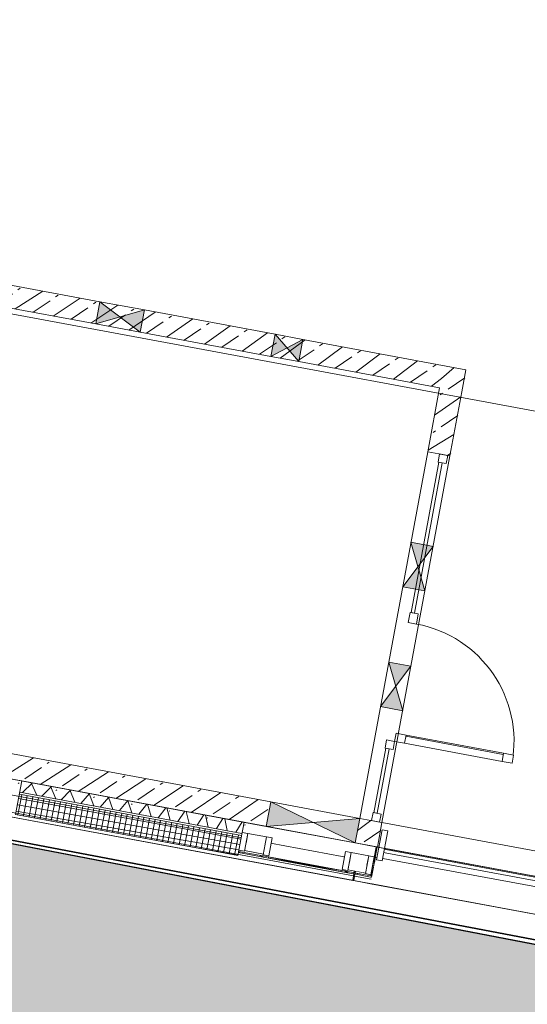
# Model space of a CAD drawing. Header units: metres. Extents: x 32353251 to 32353583, y 5707748 to 5708004.
# Tile 31 of 164: x 32353350.35 to 32353354.84, y 5707904.55 to 5707913.26. Entities that reach past the tile are written whole.
import ezdxf

# ---------------------------------------------------------------- set-up
doc = ezdxf.new("R2010")
doc.units = ezdxf.units.M
doc.header["$LTSCALE"] = 0.75
doc.set_wipeout_variables(frame=1)
doc.layers.get('0').update_dxf_attribs({"linetype": 'CONTINUOUS'})
doc.layers.add('10414942$0$ST-LIN-Gehweg', color=2, linetype='CONTINUOUS')
doc.layers.add('10414943$0$ST-Gehweg-Sol', color=7, linetype='CONTINUOUS', lineweight=0, true_color=0xffd7a8)
doc.layers.add('10414943$0$ST-Mischfläche-Sol', color=7, linetype='CONTINUOUS', lineweight=0, true_color=0x636466)
for name, color, linetype, lineweight in [('10417023$0$#9_002_GES I Übersicht Erdgeschoss_1_101_Wand Aussen.A', 7, 'CONTINUOUS', 25), ('10417023$0$#9_002_GES I Übersicht Erdgeschoss_1_110_Pfosten-Riegel.A', 7, 'CONTINUOUS', 25), ('10417023$0$#9_002_GES I Übersicht Erdgeschoss_1_113_Türen.A', 7, 'CONTINUOUS', 25), ('10417023$0$#9_002_GES I Übersicht Erdgeschoss_1_201_Aussenwandbekleidung.A', 7, 'CONTINUOUS', 25), ('10417023$0$#9_002_GES I Übersicht Erdgeschoss_1_701_Grundstücksgrenze.A', 7, 'CONTINUOUS', 25), ('10417023$0$#9_002_GES I Übersicht Erdgeschoss_1_Neubau_101_Wand Aussen.A', 7, 'CONTINUOUS', 25), ('10417023$0$#9_002_GES I Übersicht Erdgeschoss_1_Neubau_102_Wand Innen.A', 7, 'CONTINUOUS', 25), ('10417023$0$#9_002_GES I Übersicht Erdgeschoss_1_Neubau_104_Decken.A', 7, 'CONTINUOUS', 25), ('10417023$0$#9_002_GES I Übersicht Erdgeschoss_1_Neubau_110_Pfosten-Riegel.A', 7, 'CONTINUOUS', 25), ('10417023$0$#9_002_GES I Übersicht Erdgeschoss_1_Neubau_201_Aussenwandbekleidu', 7, 'CONTINUOUS', 25), ('10417023$0$Keine', 7, 'CONTINUOUS', 13)]:
    doc.layers.add(name, color=color, linetype=linetype, lineweight=lineweight)
pattern_1 = [(44.99999999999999, (0, 0), (-0.1697056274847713, 0.1697056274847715), []), (44.99999999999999, (-0.08485281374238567, 0.08485281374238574), (-0.1697056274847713, 0.1697056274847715), [0.18, -0.05999999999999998])]
pattern_2 = [(134.9999999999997, (0, 0), (0.1060660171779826, 0.1060660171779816), []), (134.9999999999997, (-0.03535533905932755, -0.0353553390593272), (0.1060660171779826, 0.1060660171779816), [])]

# ---------------------------------------------------------------- blocks, each defined once
blk = doc.blocks.new('10414943')
at = {"layer": '10414943$0$ST-Mischfläche-Sol'}
h = blk.add_hatch(dxfattribs=at)
h.set_pattern_fill('AR-HBONE', color=256, scale=0.004200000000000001, angle=170)
h.set_pattern_definition([(215, (0, 0), (-0.1047920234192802, -0.594305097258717), [1.28016, -0.42672]), (305, (-0.3495483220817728, -0.2447563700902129), (-0.1047920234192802, -0.594305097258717), [1.28016, -0.42672])])
edge = h.paths.add_edge_path()
edge.add_line((32353333.40662897, 5707899.309915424), (32353335.23953668, 5707908.86230714))
edge.add_line((32353335.23953668, 5707908.86230714), (32353407.15213483, 5707895.033517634))
edge.add_line((32353407.15213483, 5707895.033517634), (32353413.70600617, 5707897.337334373))
edge.add_line((32353413.70600617, 5707897.337334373), (32353481.81771595, 5707884.239451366))
edge.add_line((32353481.81771595, 5707884.239451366), (32353497.17578959, 5707881.286091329))
edge.add_line((32353497.17578959, 5707881.286091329), (32353499.70410517, 5707880.188862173))
edge.add_line((32353499.70410517, 5707880.188862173), (32353502.93879142, 5707877.835765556))
edge.add_line((32353502.93879142, 5707877.835765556), (32353505.46710699, 5707876.738536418))
edge.add_line((32353505.46710699, 5707876.738536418), (32353517.00528605, 5707874.519743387))
edge.add_line((32353517.00528605, 5707874.519743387), (32353517.64528354, 5707870.615040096))
edge.add_line((32353517.64528354, 5707870.615040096), (32353516.66317853, 5707870.803281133))
edge.add_line((32353516.66317853, 5707870.803281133), (32353515.43959015, 5707864.419483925))
edge.add_line((32353515.43959015, 5707864.419483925), (32353479.3370171, 5707871.339302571))
edge.add_line((32353479.3370171, 5707871.339302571), (32353468.35948901, 5707873.443239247))
edge.add_line((32353468.35948901, 5707873.443239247), (32353468.77868284, 5707869.425097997))
edge.add_arc((32353471.76248924, 5707869.736384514), 2.999999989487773, 185.9558547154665, 259.1498142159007)
edge.add_line((32353471.19776434, 5707866.790016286), (32353499.61213671, 5707861.343886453))
edge.add_line((32353499.61213671, 5707861.343886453), (32353497.73579177, 5707858.394363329))
edge.add_line((32353497.73579177, 5707858.394363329), (32353462.93906161, 5707865.063787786))
edge.add_arc((32353461.80961179, 5707859.171051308), 6.000000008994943, 79.14981411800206, 96.13718403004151)
edge.add_line((32353461.16815564, 5707865.136663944), (32353452.41027603, 5707864.194967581))
edge.add_arc((32353451.76881989, 5707870.160580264), 6.000000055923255, 259.1148991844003, 276.1371839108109, ccw=False)
edge.add_line((32353450.63577935, 5707864.268533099), (32353424.34096185, 5707869.325025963))
edge.add_arc((32353425.47400239, 5707875.217073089), 6.000000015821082, 242.0482743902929, 259.11489914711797, ccw=False)
edge.add_line((32353422.66163756, 5707869.917016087), (32353415.00045884, 5707873.982260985))
edge.add_arc((32353412.18809399, 5707868.682203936), 6.000000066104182, 62.04827444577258, 79.14966234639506)
edge.add_line((32353413.31755943, 5707874.57493748), (32353366.06709948, 5707883.631474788))
edge.add_line((32353366.06709948, 5707883.631474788), (32353365.05980216, 5707886.869526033))
edge.add_line((32353365.05980216, 5707886.869526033), (32353331.24648768, 5707893.372754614))
edge.add_line((32353331.24648768, 5707893.372754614), (32353331.86067788, 5707896.566215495))
edge.add_line((32353331.86067788, 5707896.566215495), (32353338.35621561, 5707895.320690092))
edge.add_line((32353338.35621561, 5707895.320690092), (32353340.49133033, 5707897.947528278))
edge.add_line((32353340.49133033, 5707897.947528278), (32353344.41330834, 5707897.200255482))
edge.add_line((32353344.41330834, 5707897.200255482), (32353345.42794297, 5707893.960800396))
edge.add_line((32353345.42794297, 5707893.960800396), (32353351.00902221, 5707892.887558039))
edge.add_line((32353351.00902221, 5707892.887558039), (32353351.57440783, 5707895.827681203))
edge.add_line((32353351.57440783, 5707895.827681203), (32353371.21685639, 5707892.062795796))
edge.add_line((32353371.21685639, 5707892.062795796), (32353370.64816001, 5707889.105456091))
edge.add_line((32353370.64816001, 5707889.105456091), (32353371.65443974, 5707885.869704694))
edge.add_line((32353371.65443974, 5707885.869704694), (32353406.65189732, 5707879.161711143))
edge.add_arc((32353407.21642529, 5707882.109643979), 3.001499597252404, 259.1591284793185, 333.4809509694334)
edge.add_line((32353409.90212501, 5707880.769488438), (32353411.74908589, 5707884.293947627))
edge.add_line((32353411.74908589, 5707884.293947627), (32353333.40662897, 5707899.309915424))
at = {"layer": '10414943$0$ST-Gehweg-Sol', "flags": 128}
blk.add_lwpolyline([(32353411.74908589, 5707884.293947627), (32353333.40662897, 5707899.309915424), (32353335.23953668, 5707908.86230714), (32353407.15213483, 5707895.033517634)], dxfattribs=at)
blk = doc.blocks.new('10414942')
at = {"layer": '10414942$0$ST-LIN-Gehweg', "flags": 128}
blk.add_lwpolyline([(32353330.08991054, 5707910.916025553), (32353331.70067245, 5707910.64907873), (32353335.02498273, 5707908.903565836), (32353357.21966946, 5707904.635530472), (32353357.21966946, 5707904.635530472), (32353370.48788053, 5707902.08405432), (32353370.48788053, 5707902.08405432), (32353407.15213483, 5707895.033517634), (32353407.15213483, 5707895.033517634), (32353410.4290705, 5707896.185426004), (32353410.4290705, 5707896.185426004), (32353413.70600617, 5707897.337334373), (32353413.70600617, 5707897.337334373), (32353481.43359485, 5707884.31331786)], dxfattribs=at)
blk = doc.blocks.new('10417023$0$#9_MKO_LP5_ARC_GES_UP_00_002_P_G_modell (3D)')
at = {"layer": '10417023$0$#9_002_GES I Übersicht Erdgeschoss_1_Neubau_101_Wand Aussen.A', "linetype": 'Continuous', "lineweight": 5, "true_color": 0xff0000}
h = blk.add_hatch(dxfattribs=at)
h.set_pattern_fill('#9_BETON__STAHLBETON_0001', color=1, style=0, pattern_type=2)
h.set_pattern_definition(pattern_1)
h.paths.add_polyline_path([(-32353489.32422797, -5707812.879576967), (-32353495.47443924, -5707812.879576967), (-32353495.47443924, -5707813.099576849), (-32353489.32422797, -5707813.099576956)])
at = {"layer": '10417023$0$#9_002_GES I Übersicht Erdgeschoss_1_Neubau_102_Wand Innen.A', "linetype": 'Continuous', "lineweight": 5, "true_color": 0xff0000}
h = blk.add_hatch(dxfattribs=at)
h.set_pattern_fill('#9_BETON__STAHLBETON_0001', color=1, style=0, pattern_type=2)
h.set_pattern_definition(pattern_1)
h.paths.add_polyline_path([(-32353493.22373439, -5707809.004576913), (-32353488.52424199, -5707809.004576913), (-32353488.52425899, -5707808.804576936), (-32353493.22373439, -5707808.804576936)])
h = blk.add_hatch(dxfattribs=at)
h.set_pattern_fill('#9_BETON__STAHLBETON_0001', color=1, style=0, pattern_type=2)
h.set_pattern_definition(pattern_1)
h.paths.add_polyline_path([(-32353488.32426744, -5707808.804576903), (-32353488.52425892, -5707808.804576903), (-32353488.52424195, -5707809.004576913), (-32353488.32426744, -5707808.804585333)])
h = blk.add_hatch(dxfattribs=at)
h.set_pattern_fill('#9_BETON__STAHLBETON_0001', color=1, style=0, pattern_type=2)
h.set_pattern_definition(pattern_1)
h.paths.add_polyline_path([(-32353488.32425896, -5707808.804576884), (-32353488.52424202, -5707809.004576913), (-32353488.32424199, -5707809.004576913)])
at = {"layer": '10417023$0$#9_002_GES I Übersicht Erdgeschoss_1_113_Türen.A', "color": 1, "linetype": 'Continuous', "lineweight": 13, "true_color": 0xff0000}
for p, q in [((-32353488.4175592, -5707811.096577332), (-32353488.34455926, -5707811.096577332)), ((-32353488.34455926, -5707811.096577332), (-32353488.4175592, -5707811.096577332))]:
    blk.add_line(p, q, dxfattribs=at)
at = {"layer": '10417023$0$#9_002_GES I Übersicht Erdgeschoss_1_Neubau_101_Wand Aussen.A', "color": 1, "linetype": 'Continuous', "lineweight": 18, "true_color": 0xff0000}
for p, q in [((-32353489.32422797, -5707812.87957689), (-32353495.47443924, -5707812.87957689)), ((-32353495.47443924, -5707813.09957689), (-32353489.32422797, -5707813.09957689))]:
    blk.add_line(p, q, dxfattribs=at)
at = {"layer": '10417023$0$#9_002_GES I Übersicht Erdgeschoss_1_Neubau_101_Wand Aussen.A', "color": 1, "linetype": 'Continuous', "lineweight": 13, "true_color": 0xff0000}
for p, q in [((-32353488.52422744, -5707812.87957639), (-32353489.32422838, -5707813.099576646)), ((-32353488.52422744, -5707813.099576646), (-32353489.32422838, -5707812.87957639)), ((-32353488.52422797, -5707812.879576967), (-32353489.32422797, -5707812.879576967)), ((-32353489.32422797, -5707812.879576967), (-32353489.32422797, -5707813.099576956)), ((-32353488.52422797, -5707813.099576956), (-32353488.52422797, -5707812.879576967)), ((-32353489.32422797, -5707813.099576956), (-32353488.52422797, -5707813.099576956))]:
    blk.add_line(p, q, dxfattribs=at)
at = {"layer": '10417023$0$#9_002_GES I Übersicht Erdgeschoss_1_Neubau_101_Wand Aussen.A', "color": 1, "linetype": 'Continuous', "true_color": 0xff0000}
for points in [[(-32353489.32422797, -5707813.099576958), (-32353488.92422798, -5707812.989576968), (-32353489.32422797, -5707812.879576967)], [(-32353488.52422797, -5707813.099576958), (-32353488.52422797, -5707812.879576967), (-32353488.92422798, -5707812.989576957)]]:
    blk.add_solid(points, dxfattribs=at)
at = {"layer": '10417023$0$#9_002_GES I Übersicht Erdgeschoss_1_Neubau_102_Wand Innen.A', "color": 1, "linetype": 'Continuous', "lineweight": 18, "true_color": 0xff0000}
for p, q in [((-32353491.61872454, -5707808.804576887), (-32353493.22373439, -5707808.804576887)), ((-32353491.21872448, -5707808.804576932), (-32353491.61872454, -5707808.804576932)), ((-32353490.04184521, -5707808.804576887), (-32353491.21872448, -5707808.804576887)), ((-32353489.79184521, -5707808.804576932), (-32353490.04184521, -5707808.804576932)), ((-32353488.32425896, -5707808.804576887), (-32353489.79184521, -5707808.804576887)), ((-32353488.32425896, -5707808.804576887), (-32353488.32424199, -5707809.004576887)), ((-32353493.22373439, -5707809.004576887), (-32353491.61872454, -5707809.004576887)), ((-32353491.61872454, -5707809.00457691), (-32353491.21872448, -5707809.00457691)), ((-32353491.21872448, -5707809.004576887), (-32353490.04184521, -5707809.004576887)), ((-32353490.04184521, -5707809.00457691), (-32353489.79184521, -5707809.00457691)), ((-32353489.79184521, -5707809.004576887), (-32353488.52424199, -5707809.004576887)), ((-32353488.52424199, -5707809.004576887), (-32353488.52419322, -5707809.579593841))]:
    blk.add_line(p, q, dxfattribs=at)
at = {"layer": '10417023$0$#9_002_GES I Übersicht Erdgeschoss_1_Neubau_102_Wand Innen.A', "color": 1, "linetype": 'Continuous', "lineweight": 13, "true_color": 0xff0000}
for p, q in [((-32353491.61872507, -5707809.004576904), (-32353491.2187246, -5707808.804576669)), ((-32353491.61872507, -5707808.804576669), (-32353491.2187246, -5707809.004576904)), ((-32353491.61872454, -5707808.804576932), (-32353491.61872454, -5707809.00457691)), ((-32353491.21872448, -5707809.00457691), (-32353491.21872448, -5707808.804576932)), ((-32353490.04184579, -5707809.004576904), (-32353489.79184549, -5707808.804576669)), ((-32353490.04184579, -5707808.804576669), (-32353489.79184549, -5707809.004576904)), ((-32353490.04184521, -5707808.804576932), (-32353490.04184521, -5707809.00457691)), ((-32353489.79184521, -5707809.00457691), (-32353489.79184521, -5707808.804576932)), ((-32353488.52391273, -5707812.879593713), (-32353488.52419279, -5707809.579594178)), ((-32353488.3240326, -5707811.47323925), (-32353488.5240326, -5707811.473256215)), ((-32353488.52403255, -5707811.473255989), (-32353488.32399911, -5707811.873239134)), ((-32353488.32403231, -5707811.473238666), (-32353488.52399934, -5707811.873256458)), ((-32353488.52399867, -5707811.873256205), (-32353488.32399867, -5707811.87323924))]:
    blk.add_line(p, q, dxfattribs=at)
at = {"layer": '10417023$0$#9_002_GES I Übersicht Erdgeschoss_1_Neubau_102_Wand Innen.A', "color": 1, "linetype": 'Continuous', "true_color": 0xff0000}
for points in [[(-32353491.61872454, -5707808.804576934), (-32353491.61872454, -5707809.00457691), (-32353491.41872451, -5707808.904576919)], [(-32353491.21872448, -5707808.804576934), (-32353491.41872451, -5707808.904576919), (-32353491.21872448, -5707809.00457691)], [(-32353490.04184521, -5707808.804576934), (-32353490.04184521, -5707809.00457691), (-32353489.91684521, -5707808.904576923)], [(-32353489.79184521, -5707808.804576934), (-32353489.91684521, -5707808.904576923), (-32353489.79184521, -5707809.00457691)], [(-32353488.3240326, -5707811.47323925), (-32353488.5240326, -5707811.473256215), (-32353488.42401564, -5707811.673247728)], [(-32353488.32399867, -5707811.873239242), (-32353488.42401564, -5707811.673247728), (-32353488.52399867, -5707811.873256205)]]:
    blk.add_solid(points, dxfattribs=at)
at = {"layer": '10417023$0$#9_002_GES I Übersicht Erdgeschoss_1_Neubau_104_Decken.A', "color": 1, "linetype": 'Continuous', "lineweight": 13, "true_color": 0xff0000, "flags": 128}
for points in [[(-32353502.88381506, -5707792.679515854), (-32353502.88381511, -5707803.129576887), (-32353502.84381653, -5707803.129576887), (-32353502.84381653, -5707809.004576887), (-32353499.08931621, -5707809.004576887), (-32353497.57443247, -5707809.004576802), (-32353497.57443247, -5707810.154576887), (-32353495.52481159, -5707810.154576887), (-32353495.52560609, -5707813.099577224), (-32353472.62422376, -5707813.099576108), (-32353472.62422743, -5707808.219546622), (-32353469.004228, -5707808.219576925), (-32353469.004228, -5707794.11457689), (-32353469.004228, -5707790.779532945), (-32353469.004228, -5707790.559532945), (-32353477.474228, -5707790.559532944), (-32353480.474228, -5707790.559532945), (-32353491.124228, -5707790.559532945), (-32353498.444228, -5707790.559532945), (-32353498.444228, -5707792.679576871)], [(-32353498.22421727, -5707790.559532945), (-32353502.84380439, -5707790.559532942), (-32353502.84380439, -5707813.099576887), (-32353495.47442851, -5707813.099576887), (-32353495.47442851, -5707809.05457689), (-32353482.84109309, -5707809.05457689), (-32353482.84357996, -5707813.099573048), (-32353472.62421726, -5707813.099573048), (-32353472.62421726, -5707811.259577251), (-32353472.62421726, -5707806.979589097), (-32353469.00380439, -5707806.979589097), (-32353469.00380439, -5707790.559532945)]]:
    blk.add_lwpolyline(points, close=True, dxfattribs=at)
at = {"layer": '10417023$0$#9_002_GES I Übersicht Erdgeschoss_1_Neubau_201_Aussenwandbekleidu', "color": 1, "linetype": 'Continuous', "lineweight": 18, "true_color": 0xff0000}
blk.add_line((-32353489.5238947, -5707813.099574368), (-32353491.52389513, -5707813.099574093), dxfattribs=at)
at = {"color": 1, "linetype": 'Continuous', "lineweight": 5, "true_color": 0xff0000}
blk.add_wipeout([(-32353488.32511628, -5707813.239561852), (-32353488.47511628, -5707813.239561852), (-32353488.47511628, -5707813.389564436), (-32353488.32511628, -5707813.389564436)], dxfattribs=at).dxf.layer = '10417023$0$#9_002_GES I Übersicht Erdgeschoss_1_Neubau_201_Aussenwandbekleidu'
at = {"layer": '10417023$0$#9_002_GES I Übersicht Erdgeschoss_1_Neubau_201_Aussenwandbekleidu', "color": 1, "linetype": 'Continuous', "lineweight": 13, "true_color": 0xff0000}
blk.add_line((-32353488.32511628, -5707813.239561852), (-32353488.47511628, -5707813.239561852), dxfattribs=at)
at = {"color": 1, "linetype": 'Continuous', "lineweight": 5, "true_color": 0xff0000}
for points, layer in [([(-32353488.280116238, -5707813.137893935), (-32353485.613542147, -5707813.137893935), (-32353485.613542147, -5707813.1078939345), (-32353488.280116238, -5707813.1078939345)], '10417023$0$#9_002_GES I Übersicht Erdgeschoss_1_110_Pfosten-Riegel.A'), ([(-32353488.40955938, -5707809.652593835), (-32353488.40955938, -5707811.006576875), (-32353488.37955938, -5707811.006576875), (-32353488.37955938, -5707809.652593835)], '10417023$0$#9_002_GES I Übersicht Erdgeschoss_1_113_Türen.A'), ([(-32353488.254559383, -5707812.080076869), (-32353488.254559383, -5707812.153076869), (-32353487.378059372, -5707812.153076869), (-32353487.378059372, -5707812.080076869)], '10417023$0$#9_002_GES I Übersicht Erdgeschoss_1_113_Türen.A'), ([(-32353488.409559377, -5707812.226076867), (-32353488.409559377, -5707812.806576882), (-32353488.379559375, -5707812.806576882), (-32353488.379559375, -5707812.226076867)], '10417023$0$#9_002_GES I Übersicht Erdgeschoss_1_113_Türen.A'), ([(-32353488.325116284, -5707813.389564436), (-32353488.475116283, -5707813.389564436), (-32353488.475116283, -5707813.42957689), (-32353488.325116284, -5707813.42957689)], '10417023$0$#9_002_GES I Übersicht Erdgeschoss_1_Neubau_201_Aussenwandbekleidu')]:
    blk.add_wipeout(points, dxfattribs=at).dxf.layer = layer
at = {"layer": '10417023$0$#9_002_GES I Übersicht Erdgeschoss_1_110_Pfosten-Riegel.A', "color": 1, "linetype": 'Continuous', "lineweight": 13, "true_color": 0xff0000, "flags": 128}
blk.add_lwpolyline([(-32353488.28011624, -5707813.137893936), (-32353488.28011624, -5707813.107893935), (-32353485.61354215, -5707813.107893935), (-32353485.61354215, -5707813.137893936)], close=True, dxfattribs=at)
at = {"layer": '10417023$0$#9_002_GES I Übersicht Erdgeschoss_1_113_Türen.A', "color": 1, "linetype": 'Continuous', "lineweight": 13, "true_color": 0xff0000}
for p, q in [((-32353488.25455916, -5707812.080076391), (-32353487.37805892, -5707812.080076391)), ((-32353488.25455916, -5707812.090076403), (-32353487.37805892, -5707812.090076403)), ((-32353488.25455916, -5707812.153076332), (-32353487.37805892, -5707812.153076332))]:
    blk.add_line(p, q, dxfattribs=at)
at = {"layer": '10417023$0$#9_002_GES I Übersicht Erdgeschoss_1_113_Türen.A', "color": 1, "linetype": 'Continuous', "lineweight": 13, "true_color": 0xff0000, "flags": 128}
for points in [[(-32353488.40955938, -5707809.652593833), (-32353488.37955938, -5707809.652593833), (-32353488.37955938, -5707811.006576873), (-32353488.40955938, -5707811.006576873)], [(-32353488.25455938, -5707812.080076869), (-32353487.37805938, -5707812.080076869), (-32353487.37805938, -5707812.153076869), (-32353488.25455938, -5707812.153076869)], [(-32353488.40955938, -5707812.226076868), (-32353488.37955938, -5707812.226076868), (-32353488.37955938, -5707812.806576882), (-32353488.40955938, -5707812.806576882)]]:
    blk.add_lwpolyline(points, close=True, dxfattribs=at)
at = {"layer": '10417023$0$#9_002_GES I Übersicht Erdgeschoss_1_113_Türen.A', "color": 1, "linetype": 'Continuous', "lineweight": 13, "true_color": 0xff0000}
blk.add_arc((-32353488.34455938, -5707812.153076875), 1.056500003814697, 359.9999999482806, 89.99999979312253, dxfattribs=at)
at = {"layer": '10417023$0$#9_002_GES I Übersicht Erdgeschoss_1_Neubau_102_Wand Innen.A', "color": 1, "linetype": 'Continuous', "lineweight": 13, "true_color": 0xff0000}
for p, q in [((-32353488.32412407, -5707810.394639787), (-32353488.52412406, -5707810.394656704)), ((-32353488.5241235, -5707810.394656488), (-32353488.32409006, -5707810.794639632)), ((-32353488.32412471, -5707810.394639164), (-32353488.52409029, -5707810.794656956)), ((-32353488.52409013, -5707810.794656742), (-32353488.32409014, -5707810.794639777))]:
    blk.add_line(p, q, dxfattribs=at)
at = {"layer": '10417023$0$#9_002_GES I Übersicht Erdgeschoss_1_Neubau_102_Wand Innen.A', "color": 1, "linetype": 'Continuous', "true_color": 0xff0000}
for points in [[(-32353488.32412407, -5707810.394639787), (-32353488.52412406, -5707810.394656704), (-32353488.4241071, -5707810.594648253)], [(-32353488.32409014, -5707810.794639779), (-32353488.4241071, -5707810.594648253), (-32353488.52409013, -5707810.794656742)]]:
    blk.add_solid(points, dxfattribs=at)
at = {"layer": '10417023$0$#9_002_GES I Übersicht Erdgeschoss_1_Neubau_201_Aussenwandbekleidu', "color": 1, "linetype": 'Continuous', "lineweight": 13, "true_color": 0xff0000}
for p, q in [((-32353488.47511628, -5707813.239561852), (-32353488.47511628, -5707813.389564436)), ((-32353488.32511648, -5707813.389563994), (-32353488.47511666, -5707813.389563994)), ((-32353488.47511628, -5707813.389564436), (-32353488.47511628, -5707813.42957689)), ((-32353488.47511628, -5707813.42957689), (-32353488.32511628, -5707813.42957689))]:
    blk.add_line(p, q, dxfattribs=at)
at = {"color": 1, "linetype": 'Continuous', "lineweight": 5, "true_color": 0xff0000}
for points, layer in [([(-32353488.41755938, -5707809.652593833), (-32353488.344559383, -5707809.652593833), (-32353488.344559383, -5707809.579593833), (-32353488.41755938, -5707809.579593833)], '10417023$0$#9_002_GES I Übersicht Erdgeschoss_1_113_Türen.A'), ([(-32353488.417559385, -5707811.096576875), (-32353488.344559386, -5707811.096576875), (-32353488.344559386, -5707811.006576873), (-32353488.417559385, -5707811.006576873)], '10417023$0$#9_002_GES I Übersicht Erdgeschoss_1_113_Türen.A'), ([(-32353488.34455937, -5707812.0800768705), (-32353488.34455937, -5707812.15307687), (-32353488.25455937, -5707812.15307687), (-32353488.25455937, -5707812.0800768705)], '10417023$0$#9_002_GES I Übersicht Erdgeschoss_1_113_Türen.A'), ([(-32353487.378059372, -5707812.0800768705), (-32353487.378059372, -5707812.15307687), (-32353487.288059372, -5707812.15307687), (-32353487.288059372, -5707812.0800768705)], '10417023$0$#9_002_GES I Übersicht Erdgeschoss_1_113_Türen.A'), ([(-32353488.417559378, -5707812.8795768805), (-32353488.344559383, -5707812.8795768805), (-32353488.344559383, -5707812.806576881), (-32353488.417559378, -5707812.806576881)], '10417023$0$#9_002_GES I Übersicht Erdgeschoss_1_113_Türen.A'), ([(-32353488.48511628, -5707813.239561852), (-32353493.948120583, -5707813.239561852), (-32353493.948120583, -5707813.389564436), (-32353488.48511628, -5707813.389564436)], '10417023$0$#9_002_GES I Übersicht Erdgeschoss_1_Neubau_201_Aussenwandbekleidu'), ([(-32353488.32511627, -5707813.429580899), (-32353483.21815351, -5707813.429580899), (-32353483.21815351, -5707813.189845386), (-32353488.32511627, -5707813.189845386)], '10417023$0$#9_002_GES I Übersicht Erdgeschoss_1_Neubau_201_Aussenwandbekleidu')]:
    blk.add_wipeout(points, dxfattribs=at).dxf.layer = layer
at = {"layer": '10417023$0$#9_002_GES I Übersicht Erdgeschoss_1_201_Aussenwandbekleidung.A', "linetype": 'Continuous', "lineweight": 5}
h = blk.add_hatch(dxfattribs=at)
h.set_pattern_fill('#9_METALL__STAHL_0001', style=0, pattern_type=2)
h.set_pattern_definition(pattern_2)
h.paths.add_polyline_path([(-32353488.33511627, -5707813.371585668), (-32353488.32511628, -5707813.371585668), (-32353488.33511627, -5707813.361585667)])
h = blk.add_hatch(dxfattribs=at)
h.set_pattern_fill('#9_METALL__STAHL_0001', style=0, pattern_type=2)
h.set_pattern_definition(pattern_2)
h.paths.add_polyline_path([(-32353488.32511628, -5707813.361585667), (-32353488.33511627, -5707813.361585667), (-32353488.32511628, -5707813.371585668)])
at = {"layer": '10417023$0$#9_002_GES I Übersicht Erdgeschoss_1_Neubau_102_Wand Innen.A', "linetype": 'Continuous', "lineweight": 5, "true_color": 0xff0000}
h = blk.add_hatch(dxfattribs=at)
h.set_pattern_fill('#9_BETON__STAHLBETON_0001', color=1, style=0, pattern_type=2)
h.set_pattern_definition(pattern_1)
h.paths.add_polyline_path([(-32353488.32424198, -5707809.004576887), (-32353488.52424199, -5707809.004576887), (-32353488.5241932, -5707809.579593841), (-32353488.32419325, -5707809.579576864)])
at = {"layer": '10417023$0$#9_002_GES I Übersicht Erdgeschoss_1_Neubau_201_Aussenwandbekleidu', "linetype": 'Continuous', "lineweight": 5, "true_color": 0xff0000}
h = blk.add_hatch(dxfattribs=at)
h.set_pattern_fill('#9_DÄMMUNG__WEICH_0001', color=1, style=0, pattern_type=2)
h.set_pattern_definition([(-119.9999999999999, (0, 0), (-0.129903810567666, 0.07499999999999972), []), (-59.99999999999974, (0, 0), (0.1299038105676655, 0.0750000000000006), [])])
h.paths.add_polyline_path([(-32353489.5238947, -5707813.099574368), (-32353491.52389513, -5707813.099574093), (-32353491.52389514, -5707813.199574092), (-32353489.52389472, -5707813.199574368)])
at = {"layer": '10417023$0$#9_002_GES I Übersicht Erdgeschoss_1_113_Türen.A', "color": 1, "linetype": 'Continuous', "lineweight": 13, "true_color": 0xff0000}
for p, q in [((-32353488.4175592, -5707812.153076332), (-32353488.34455926, -5707812.153076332)), ((-32353488.34455926, -5707812.153076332), (-32353488.4175592, -5707812.153076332))]:
    blk.add_line(p, q, dxfattribs=at)
at = {"layer": '10417023$0$#9_002_GES I Übersicht Erdgeschoss_1_113_Türen.A', "color": 1, "linetype": 'Continuous', "lineweight": 13, "true_color": 0xff0000, "flags": 128}
for points in [[(-32353488.41755938, -5707809.652593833), (-32353488.41755938, -5707809.579593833), (-32353488.34455938, -5707809.579593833), (-32353488.34455938, -5707809.652593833)], [(-32353488.41755938, -5707811.096576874), (-32353488.41755938, -5707811.006576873), (-32353488.34455938, -5707811.006576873), (-32353488.34455938, -5707811.096576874)], [(-32353488.34455938, -5707812.080076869), (-32353488.25455938, -5707812.080076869), (-32353488.25455938, -5707812.153076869), (-32353488.34455938, -5707812.153076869)], [(-32353487.37805938, -5707812.080076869), (-32353487.28805938, -5707812.080076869), (-32353487.28805938, -5707812.153076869), (-32353487.37805938, -5707812.153076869)], [(-32353488.41755938, -5707812.879576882), (-32353488.41755938, -5707812.806576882), (-32353488.34455938, -5707812.806576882), (-32353488.34455938, -5707812.879576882)]]:
    blk.add_lwpolyline(points, close=True, dxfattribs=at)
at = {"layer": '10417023$0$#9_002_GES I Übersicht Erdgeschoss_1_201_Aussenwandbekleidung.A', "color": 1, "linetype": 'Continuous', "lineweight": 18, "true_color": 0xff0000}
blk.add_line((-32353488.32511628, -5707813.371585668), (-32353488.33511627, -5707813.371585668), dxfattribs=at)
at = {"layer": '10417023$0$#9_002_GES I Übersicht Erdgeschoss_1_Neubau_101_Wand Aussen.A', "color": 1, "linetype": 'Continuous', "lineweight": 18, "true_color": 0xff0000}
blk.add_line((-32353488.32354214, -5707812.87957689), (-32353488.52422797, -5707812.87957689), dxfattribs=at)
at = {"layer": '10417023$0$#9_002_GES I Übersicht Erdgeschoss_1_Neubau_101_Wand Aussen.A', "color": 1, "linetype": 'Continuous', "lineweight": 13, "true_color": 0xff0000}
blk.add_line((-32353488.32354148, -5707812.87957639), (-32353482.89354234, -5707812.87957639), dxfattribs=at)
blk.add_line((-32353488.32354148, -5707812.87957639), (-32353482.89354234, -5707812.87957639), dxfattribs=at)
at = {"layer": '10417023$0$#9_002_GES I Übersicht Erdgeschoss_1_Neubau_102_Wand Innen.A', "color": 1, "linetype": 'Continuous', "lineweight": 18, "true_color": 0xff0000}
for p, q in [((-32353488.32419322, -5707809.579576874), (-32353488.32424199, -5707809.004576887)), ((-32353488.32419255, -5707809.579576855), (-32353488.52419279, -5707809.579594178)), ((-32353488.32391394, -5707812.87957639), (-32353488.52391273, -5707812.879593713))]:
    blk.add_line(p, q, dxfattribs=at)
at = {"layer": '10417023$0$#9_002_GES I Übersicht Erdgeschoss_1_Neubau_102_Wand Innen.A', "color": 1, "linetype": 'Continuous', "lineweight": 13, "true_color": 0xff0000}
for p, q in [((-32353488.32419255, -5707809.579576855), (-32353488.52419279, -5707809.579594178)), ((-32353488.32391394, -5707812.87957639), (-32353488.52391273, -5707812.879593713))]:
    blk.add_line(p, q, dxfattribs=at)
at = {"layer": '10417023$0$#9_002_GES I Übersicht Erdgeschoss_1_Neubau_201_Aussenwandbekleidu', "color": 1, "linetype": 'Continuous', "lineweight": 13, "true_color": 0xff0000}
for p, q in [((-32353488.48511628, -5707813.239561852), (-32353493.94812058, -5707813.239561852)), ((-32353483.21815352, -5707813.189845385), (-32353488.32511628, -5707813.189845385)), ((-32353488.32511628, -5707813.189845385), (-32353488.32511628, -5707813.239561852)), ((-32353488.32511628, -5707813.429580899), (-32353483.21815352, -5707813.429580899))]:
    blk.add_line(p, q, dxfattribs=at)
at = {"color": 1, "linetype": 'Continuous', "lineweight": 5, "true_color": 0xff0000}
blk.add_wipeout([(-32353488.48511628, -5707813.389564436), (-32353493.948120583, -5707813.389564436), (-32353493.948120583, -5707813.429576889), (-32353488.48511628, -5707813.429576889)], dxfattribs=at).dxf.layer = '10417023$0$#9_002_GES I Übersicht Erdgeschoss_1_Neubau_201_Aussenwandbekleidu'
at = {"layer": '10417023$0$#9_002_GES I Übersicht Erdgeschoss_1_201_Aussenwandbekleidung.A', "linetype": 'Continuous', "lineweight": 5, "true_color": 0xff0000}
h = blk.add_hatch(dxfattribs=at)
h.set_pattern_fill('#9_METALL__STAHL_0001', color=1, style=0, pattern_type=2)
h.set_pattern_definition(pattern_2)
h.paths.add_polyline_path([(-32353489.25389452, -5707813.361585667), (-32353489.5238947, -5707813.361585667), (-32353489.5238947, -5707813.371585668), (-32353489.25389452, -5707813.371585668)])
h = blk.add_hatch(dxfattribs=at)
h.set_pattern_fill('#9_METALL__STAHL_0001', color=1, style=0, pattern_type=2)
h.set_pattern_definition(pattern_2)
h.paths.add_polyline_path([(-32353488.59354161, -5707813.371585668), (-32353488.33511627, -5707813.371585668), (-32353488.33511627, -5707813.361585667), (-32353488.59354161, -5707813.361585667)])
at = {"layer": '10417023$0$#9_002_GES I Übersicht Erdgeschoss_1_101_Wand Aussen.A', "color": 1, "linetype": 'Continuous', "lineweight": 13, "true_color": 0xff0000}
blk.add_line((-32353499.3793194, -5707813.429576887), (-32353468.67381512, -5707813.429576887), dxfattribs=at)
at = {"layer": '10417023$0$#9_002_GES I Übersicht Erdgeschoss_1_201_Aussenwandbekleidung.A', "color": 1, "linetype": 'Continuous', "lineweight": 18, "true_color": 0xff0000}
for p, q in [((-32353489.25389452, -5707813.361585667), (-32353489.5238947, -5707813.361585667)), ((-32353489.5238947, -5707813.361585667), (-32353489.5238947, -5707813.371585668)), ((-32353489.5238947, -5707813.371585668), (-32353489.25389452, -5707813.371585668)), ((-32353488.33511627, -5707813.361585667), (-32353488.59354161, -5707813.361585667)), ((-32353488.59354161, -5707813.371585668), (-32353488.33511627, -5707813.371585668))]:
    blk.add_line(p, q, dxfattribs=at)
at = {"layer": '10417023$0$#9_002_GES I Übersicht Erdgeschoss_1_201_Aussenwandbekleidung.A', "color": 1, "linetype": 'Continuous', "lineweight": 13, "true_color": 0xff0000}
for p, q in [((-32353488.5935418, -5707813.361585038), (-32353489.25389481, -5707813.37158505)), ((-32353488.5935418, -5707813.37158505), (-32353489.25389481, -5707813.361585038)), ((-32353488.59354161, -5707813.361585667), (-32353489.25389452, -5707813.361585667)), ((-32353489.25389452, -5707813.361585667), (-32353489.25389452, -5707813.371585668)), ((-32353489.25389452, -5707813.371585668), (-32353488.59354161, -5707813.371585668)), ((-32353488.59354161, -5707813.371585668), (-32353488.59354161, -5707813.361585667))]:
    blk.add_line(p, q, dxfattribs=at)
at = {"layer": '10417023$0$#9_002_GES I Übersicht Erdgeschoss_1_201_Aussenwandbekleidung.A', "color": 1, "linetype": 'Continuous', "true_color": 0xff0000}
for points in [[(-32353489.25389452, -5707813.371585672), (-32353488.92371807, -5707813.366585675), (-32353489.25389452, -5707813.361585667)], [(-32353488.59354161, -5707813.371585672), (-32353488.59354161, -5707813.361585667), (-32353488.92371807, -5707813.366585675)]]:
    blk.add_solid(points, dxfattribs=at)
at = {"layer": '10417023$0$#9_002_GES I Übersicht Erdgeschoss_1_Neubau_201_Aussenwandbekleidu', "color": 1, "linetype": 'Continuous', "lineweight": 13, "true_color": 0xff0000}
for p, q in [((-32353488.48511628, -5707813.239561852), (-32353488.48511628, -5707813.389564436)), ((-32353493.94812058, -5707813.42957689), (-32353488.48511628, -5707813.42957689)), ((-32353488.48511666, -5707813.389563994), (-32353493.94812003, -5707813.389563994)), ((-32353488.48511628, -5707813.389564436), (-32353488.48511628, -5707813.42957689))]:
    blk.add_line(p, q, dxfattribs=at)
at = {"layer": '10417023$0$#9_002_GES I Übersicht Erdgeschoss_1_Neubau_201_Aussenwandbekleidu', "color": 1, "linetype": 'Continuous', "lineweight": 18, "true_color": 0xff0000}
blk.add_line((-32353491.52389517, -5707813.399574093), (-32353489.52389475, -5707813.399574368), dxfattribs=at)
at = {"color": 1, "linetype": 'Continuous', "lineweight": 5, "true_color": 0xff0000}
for points, layer in [([(-32353488.31011624, -5707813.212893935), (-32353488.26011624, -5707813.212893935), (-32353488.26011624, -5707812.942893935), (-32353488.31011624, -5707812.942893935)], '10417023$0$#9_002_GES I Übersicht Erdgeschoss_1_110_Pfosten-Riegel.A'), ([(-32353488.417559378, -5707812.22607687), (-32353488.344559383, -5707812.22607687), (-32353488.344559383, -5707812.15307687), (-32353488.417559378, -5707812.15307687)], '10417023$0$#9_002_GES I Übersicht Erdgeschoss_1_113_Türen.A'), ([(-32353489.523894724, -5707813.199574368), (-32353491.52389514, -5707813.199574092), (-32353491.523895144, -5707813.219574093), (-32353489.523894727, -5707813.219574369)], '10417023$0$#9_002_GES I Übersicht Erdgeschoss_1_Neubau_201_Aussenwandbekleidu')]:
    blk.add_wipeout(points, dxfattribs=at).dxf.layer = layer
at = {"layer": '10417023$0$#9_002_GES I Übersicht Erdgeschoss_1_201_Aussenwandbekleidung.A', "linetype": 'Continuous', "lineweight": 5, "true_color": 0xff0000}
h = blk.add_hatch(dxfattribs=at)
h.set_pattern_fill('#9_METALL__STAHL_0001', color=1, style=0, pattern_type=2)
h.set_pattern_definition(pattern_2)
h.paths.add_polyline_path([(-32353488.32511628, -5707813.361585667), (-32353488.32511628, -5707813.099576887), (-32353488.33511627, -5707813.099576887), (-32353488.33511627, -5707813.361585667)])
at = {"layer": '10417023$0$#9_002_GES I Übersicht Erdgeschoss_1_Neubau_101_Wand Aussen.A', "linetype": 'Continuous', "lineweight": 5, "true_color": 0xff0000}
h = blk.add_hatch(dxfattribs=at)
h.set_pattern_fill('#9_BETON__STAHLBETON_0001', color=1, style=0, pattern_type=2)
h.set_pattern_definition(pattern_1)
h.paths.add_polyline_path([(-32353488.52422797, -5707813.099576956), (-32353488.32354214, -5707813.099576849), (-32353488.32354214, -5707812.879576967), (-32353488.52422797, -5707812.879576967)])
at = {"layer": '10417023$0$#9_002_GES I Übersicht Erdgeschoss_1_Neubau_201_Aussenwandbekleidu', "linetype": 'Continuous', "lineweight": 5, "true_color": 0xff0000}
h = blk.add_hatch(dxfattribs=at)
h.set_pattern_fill('#9_BETON__FERTIGTEIL_0001', color=1, style=0, pattern_type=2)
h.set_pattern_definition([(0, (0, 0), (0, 0.05), []), (90.0000000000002, (0, 0), (-0.05, 0), [])])
h.paths.add_polyline_path([(-32353491.52389517, -5707813.399574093), (-32353489.52389475, -5707813.399574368), (-32353489.52389472, -5707813.219574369), (-32353491.52389514, -5707813.219574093)])
at = {"layer": '10417023$0$#9_002_GES I Übersicht Erdgeschoss_1_101_Wand Aussen.A', "color": 1, "linetype": 'Continuous', "lineweight": 13, "true_color": 0xff0000}
blk.add_line((-32353469.00381513, -5707813.099576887), (-32353499.3793194, -5707813.099576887), dxfattribs=at)
at = {"layer": '10417023$0$#9_002_GES I Übersicht Erdgeschoss_1_110_Pfosten-Riegel.A', "color": 1, "linetype": 'Continuous', "lineweight": 13, "true_color": 0xff0000, "flags": 128}
blk.add_lwpolyline([(-32353488.31011624, -5707813.212893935), (-32353488.26011624, -5707813.212893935), (-32353488.26011624, -5707812.942893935), (-32353488.31011624, -5707812.942893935)], close=True, dxfattribs=at)
at = {"layer": '10417023$0$#9_002_GES I Übersicht Erdgeschoss_1_113_Türen.A', "color": 1, "linetype": 'Continuous', "lineweight": 13, "true_color": 0xff0000, "flags": 128}
blk.add_lwpolyline([(-32353488.41755938, -5707812.226076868), (-32353488.41755938, -5707812.153076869), (-32353488.34455938, -5707812.153076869), (-32353488.34455938, -5707812.226076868)], close=True, dxfattribs=at)
at = {"layer": '10417023$0$#9_002_GES I Übersicht Erdgeschoss_1_201_Aussenwandbekleidung.A', "color": 1, "linetype": 'Continuous', "lineweight": 18, "true_color": 0xff0000}
for p, q in [((-32353488.33511627, -5707813.099576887), (-32353488.33511627, -5707813.361585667)), ((-32353488.32511628, -5707813.371585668), (-32353488.32511628, -5707813.099576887))]:
    blk.add_line(p, q, dxfattribs=at)
at = {"layer": '10417023$0$#9_002_GES I Übersicht Erdgeschoss_1_701_Grundstücksgrenze.A', "color": 1, "linetype": 'Continuous', "lineweight": 35, "true_color": 0xff0000, "flags": 128}
blk.add_lwpolyline([(-32353511.47268937, -5707768.718078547), (-32353510.58466005, -5707813.546075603), (-32353471.71535595, -5707813.720027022), (-32353425.53849031, -5707813.961117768)], dxfattribs=at)
at = {"layer": '10417023$0$#9_002_GES I Übersicht Erdgeschoss_1_Neubau_101_Wand Aussen.A', "color": 1, "linetype": 'Continuous', "lineweight": 18, "true_color": 0xff0000}
for p, q in [((-32353488.32354148, -5707812.87957639), (-32353488.32354148, -5707813.099576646)), ((-32353488.32354148, -5707812.87957639), (-32353488.32354148, -5707813.099576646)), ((-32353488.52422797, -5707813.09957689), (-32353488.32354214, -5707813.09957689))]:
    blk.add_line(p, q, dxfattribs=at)
at = {"layer": '10417023$0$#9_002_GES I Übersicht Erdgeschoss_1_Neubau_101_Wand Aussen.A', "color": 1, "linetype": 'Continuous', "lineweight": 13, "true_color": 0xff0000}
for p, q in [((-32353488.32354148, -5707812.87957639), (-32353488.32354148, -5707813.099576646)), ((-32353488.32354148, -5707812.87957639), (-32353488.32354148, -5707813.099576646)), ((-32353488.32354148, -5707813.099576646), (-32353482.89354234, -5707813.099576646)), ((-32353488.32354148, -5707813.099576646), (-32353482.89354234, -5707813.099576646))]:
    blk.add_line(p, q, dxfattribs=at)
at = {"layer": '10417023$0$#9_002_GES I Übersicht Erdgeschoss_1_Neubau_102_Wand Innen.A', "color": 1, "linetype": 'Continuous', "lineweight": 13, "true_color": 0xff0000}
blk.add_line((-32353488.32391394, -5707812.87957639), (-32353488.32419255, -5707809.579576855), dxfattribs=at)
at = {"layer": '10417023$0$#9_002_GES I Übersicht Erdgeschoss_1_Neubau_201_Aussenwandbekleidu', "color": 1, "linetype": 'Continuous', "lineweight": 18, "true_color": 0xff0000}
for p, q in [((-32353491.52389513, -5707813.099574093), (-32353491.52389517, -5707813.399574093)), ((-32353489.52389475, -5707813.399574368), (-32353489.5238947, -5707813.099574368)), ((-32353489.52389513, -5707813.199573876), (-32353491.52389459, -5707813.199573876)), ((-32353489.52389513, -5707813.2195739), (-32353491.52389459, -5707813.2195739))]:
    blk.add_line(p, q, dxfattribs=at)
at = {"color": 1, "linetype": 'Continuous', "lineweight": 5, "true_color": 0xff0000}
for points in [[(-32353489.30389452, -5707813.345702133), (-32353489.30389452, -5707813.275702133), (-32353489.47389465, -5707813.275702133), (-32353489.47389465, -5707813.345702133)], [(-32353488.385116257, -5707813.345702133), (-32353488.385116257, -5707813.275702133), (-32353488.54354158, -5707813.275702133), (-32353488.54354158, -5707813.345702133)]]:
    blk.add_wipeout(points, dxfattribs=at).dxf.layer = '10417023$0$#9_002_GES I Übersicht Erdgeschoss_1_Neubau_110_Pfosten-Riegel.A'
at = {"layer": '10417023$0$#9_002_GES I Übersicht Erdgeschoss_1_Neubau_110_Pfosten-Riegel.A', "color": 1, "linetype": 'Continuous', "lineweight": 13, "true_color": 0xff0000}
for p, q in [((-32353489.47389507, -5707813.345702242), (-32353489.30389487, -5707813.345702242)), ((-32353488.54354174, -5707813.345702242), (-32353488.38511655, -5707813.345702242))]:
    blk.add_line(p, q, dxfattribs=at)
at = {"color": 1, "linetype": 'Continuous', "lineweight": 5, "true_color": 0xff0000}
for points in [[(-32353489.30389452, -5707813.275702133), (-32353489.30389452, -5707813.190702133), (-32353489.47389465, -5707813.190702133), (-32353489.47389465, -5707813.275702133)], [(-32353488.385116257, -5707813.275702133), (-32353488.385116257, -5707813.190702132), (-32353488.54354158, -5707813.190702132), (-32353488.54354158, -5707813.275702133)]]:
    blk.add_wipeout(points, dxfattribs=at).dxf.layer = '10417023$0$#9_002_GES I Übersicht Erdgeschoss_1_Neubau_110_Pfosten-Riegel.A'
at = {"layer": '10417023$0$#9_002_GES I Übersicht Erdgeschoss_1_Neubau_110_Pfosten-Riegel.A', "color": 1, "linetype": 'Continuous', "lineweight": 13, "true_color": 0xff0000}
for p, q in [((-32353489.30389487, -5707813.190702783), (-32353489.47389507, -5707813.190702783)), ((-32353489.47389507, -5707813.190702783), (-32353489.47389507, -5707813.27570216)), ((-32353489.30389487, -5707813.27570216), (-32353489.30389487, -5707813.190702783)), ((-32353488.38511655, -5707813.190702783), (-32353488.54354174, -5707813.190702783)), ((-32353488.54354174, -5707813.190702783), (-32353488.54354174, -5707813.27570216)), ((-32353488.38511655, -5707813.27570216), (-32353488.38511655, -5707813.190702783))]:
    blk.add_line(p, q, dxfattribs=at)
at = {"color": 1, "linetype": 'Continuous', "lineweight": 5, "true_color": 0xff0000}
for points in [[(-32353489.523894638, -5707813.350702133), (-32353489.47389464, -5707813.350702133), (-32353489.47389464, -5707813.190702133), (-32353489.523894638, -5707813.190702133)], [(-32353489.303894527, -5707813.350702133), (-32353489.25389453, -5707813.350702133), (-32353489.25389453, -5707813.190702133), (-32353489.303894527, -5707813.190702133)], [(-32353488.593541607, -5707813.350702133), (-32353488.54354161, -5707813.350702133), (-32353488.54354161, -5707813.190702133), (-32353488.593541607, -5707813.190702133)], [(-32353488.335116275, -5707813.350702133), (-32353488.335116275, -5707813.190702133), (-32353488.385116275, -5707813.190702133), (-32353488.385116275, -5707813.350702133)]]:
    blk.add_wipeout(points, dxfattribs=at).dxf.layer = '10417023$0$#9_002_GES I Übersicht Erdgeschoss_1_Neubau_110_Pfosten-Riegel.A'
at = {"layer": '10417023$0$#9_002_GES I Übersicht Erdgeschoss_1_Neubau_110_Pfosten-Riegel.A', "color": 1, "linetype": 'Continuous', "lineweight": 13, "true_color": 0xff0000, "flags": 128}
for points in [[(-32353489.52389464, -5707813.350702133), (-32353489.47389464, -5707813.350702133), (-32353489.47389464, -5707813.190702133), (-32353489.52389464, -5707813.190702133)], [(-32353489.30389453, -5707813.350702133), (-32353489.25389453, -5707813.350702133), (-32353489.25389453, -5707813.190702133), (-32353489.30389453, -5707813.190702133)], [(-32353488.59354161, -5707813.350702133), (-32353488.54354161, -5707813.350702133), (-32353488.54354161, -5707813.190702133), (-32353488.59354161, -5707813.190702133)], [(-32353488.33511627, -5707813.350702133), (-32353488.38511628, -5707813.350702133), (-32353488.38511628, -5707813.190702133), (-32353488.33511627, -5707813.190702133)]]:
    blk.add_lwpolyline(points, close=True, dxfattribs=at)
blk = doc.blocks.new('10417023$0$2_MKO_LP5_LAN_GES_UP_00_002_V_A (3D)')
at = {"layer": '10417023$0$Keine'}
blk.add_blockref('10417023$0$#9_MKO_LP5_ARC_GES_UP_00_002_P_G_modell (3D)', (0, 0), dxfattribs=at)
blk = doc.blocks.new('10417023')
at = {"layer": '10417023$0$Keine', "rotation": 349.4819372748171}
blk.add_blockref('10417023$0$2_MKO_LP5_LAN_GES_UP_00_002_V_A (3D)', (65205154.93137175, 5413829.557758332), dxfattribs=at)

msp = doc.modelspace()

# ---------------------------------------------------------------- block references
msp.add_blockref('10414943', (0, 0))

# ---------------------------------------------------------------- next in the draw order: block references
msp.add_blockref('10417023', (0, 0))

# ---------------------------------------------------------------- next in the draw order: block references
msp.add_blockref('10414942', (0, 0))

doc.saveas('drawing.dxf')
